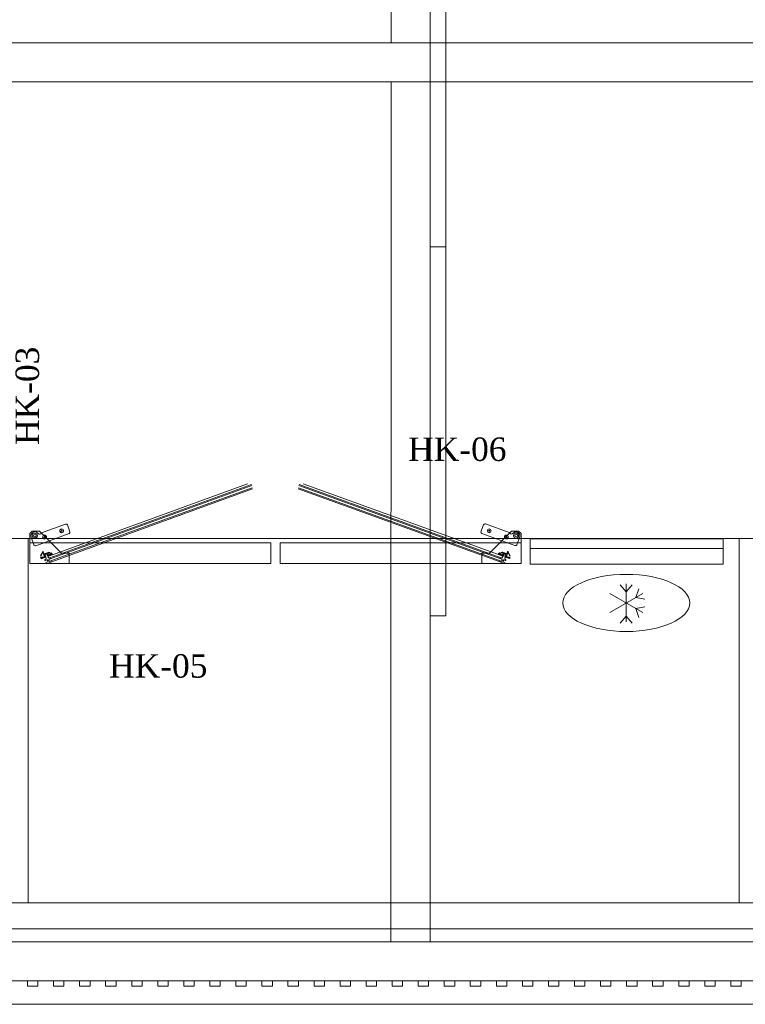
# Model space of a CAD drawing. Header units: millimetres. Extents: x -4432 to 10157, y 0 to 7028.
# Tile 9 of 13: x 1554 to 2947, y 0 to 1891. Entities that reach past the tile are written whole.
import ezdxf

# ---------------------------------------------------------------- set-up
doc = ezdxf.new("R2010")
doc.units = ezdxf.units.MM
doc.layers.add('CIVIL LAYER', color=9, linetype='Continuous', true_color=0x808080)
doc.layers.add('FP & RCP XERF$0$CKD - Kit Text', color=9, linetype='Continuous', lineweight=0, true_color=0x808080)
doc.layers.add('GREY SCALE', color=9, linetype='Continuous', lineweight=0, true_color=0x808080)
doc.styles.add('FP & RCP XERF$0$style12', font='BOOKOSI.TTF')

# ---------------------------------------------------------------- blocks, each defined once
blk = doc.blocks.new('A$C117b6ec8')
at = {"layer": 'FP & RCP XERF$0$CKD - Kit Text', "insert": (715.5, -1580.3), "char_height": 45, "width": 506.843, "attachment_point": 2, "rotation": 90, "style": 'FP & RCP XERF$0$style12'}
blk.add_mtext('HK-03', dxfattribs=at)
at = {"layer": 'FP & RCP XERF$0$CKD - Kit Text', "char_height": 45, "width": 746.576, "attachment_point": 2, "style": 'FP & RCP XERF$0$style12'}
for s, insert in [('HK-06', (1563.5, -1660.4)), ('\\A1;\\pxql;HK-05', (1268.3, -2076.7))]:
    blk.add_mtext(s, dxfattribs=dict(at, insert=insert))
blk = doc.blocks.new('FLOOR PLAN')
at = {"layer": 'GREY SCALE'}
for p, q in [((2265.6, 1847.1), (2266, 3499.6)), ((2340.6, 1847.1), (2341.2, 3499.6)), ((2340.7, 1455), (2340.7, 2164)), ((2370.7, 2164), (2370.7, 1455)), ((829.4, 1847.1), (2340.7, 1847.1)), ((2340.6, 1847.1), (3776.8, 1847)), ((829.4, 1772.1), (2340.7, 1772.1)), ((2265.5, 119.7), (2265.6, 1772.1)), ((2340.5, 119.7), (2340.6, 1772.1)), ((2340.6, 1772.1), (3776.8, 1772)), ((2340.7, 746), (2340.7, 1455)), ((2340.7, 1455), (2370.7, 1455)), ((2370.7, 1455), (2340.7, 1455)), ((2370.7, 1455), (2370.7, 746)), ((1610.8, 857.5), (1997.9, 998.2)), ((1998.6, 996.2), (1611.5, 855.6)), ((1613.6, 852.1), (1999.3, 992.2)), ((1614.3, 850.1), (2000, 990.2)), ((1990.3, 999.7), (1615.7, 863.6)), ((2473.3, 850.2), (2087.5, 990.2)), ((2474, 852.2), (2088.2, 992.2)), ((2088.9, 996.2), (2476.1, 855.7)), ((2476.8, 857.6), (2089.6, 998.2)), ((2097.2, 999.7), (2471.9, 863.7)), ((1572, 904), (1576.9, 908.9)), ((1576.9, 908.9), (1590.7, 908.9)), ((1590.7, 908.9), (1633, 866.6)), ((1640.8, 922.5), (1594.9, 905.8)), ((1636, 910.3), (1630.9, 908.4)), ((1634.4, 906.8), (1632.5, 911.9)), ((1649.2, 907.7), (1644.5, 920.7)), ((2438.3, 907.8), (2443, 920.8)), ((2446.8, 922.6), (2492.6, 905.9)), ((2451.5, 910.4), (2456.6, 908.5)), ((2453.1, 906.9), (2455, 912)), ((2496.8, 909), (2454.5, 866.6)), ((2510.6, 909), (2496.8, 909)), ((2515.6, 904.1), (2510.6, 909)), ((3851.8, 894.6), (1504.4, 894.6)), ((1569, 194.9), (1569, 894.9)), ((1569, 894.9), (2934, 894.9)), ((1572, 846.8), (1572, 904)), ((1574.9, 897.5), (1580.3, 882.7)), ((1584.1, 880.9), (1647.5, 904)), ((1589.1, 903.5), (1587, 905.4)), ((1594.9, 905.8), (1593.3, 903.9)), ((1603.1, 898.3), (1598.1, 896.5)), ((1601.5, 894.9), (1599.7, 900)), ((2503.5, 881), (2440.1, 904.1)), ((2484.4, 898.4), (2489.5, 896.6)), ((2486, 895), (2487.9, 900.1)), ((2492.6, 905.9), (2494.2, 904)), ((2498.4, 903.6), (2500.6, 905.5)), ((2512.6, 897.6), (2507.3, 882.8)), ((2515.6, 846.9), (2515.6, 904.1)), ((2934, 894.9), (2934, 194.9)), ((1572, 886.2), (2034.9, 886.3)), ((1572, 846.8), (1572, 886.2)), ((2034.9, 886.3), (2034.9, 846.9)), ((2052.6, 886.3), (2515.6, 886.3)), ((2052.6, 846.9), (2052.6, 886.3)), ((2515.6, 886.3), (2515.6, 846.9)), ((1597, 869.2), (1592.9, 861.2)), ((1592.9, 861.2), (1593.3, 861)), ((1594, 856.9), (1592.9, 857.9)), ((1592.9, 857.9), (1594.3, 855.9)), ((1593.9, 861.2), (1597.5, 868.2)), ((1594.6, 856.7), (1594, 856.9)), ((1600.4, 860.2), (1594.1, 857.9)), ((1594.1, 857.9), (1594.4, 857.1)), ((1594.3, 855.9), (1602.1, 858.7)), ((1594.4, 857.1), (1602.8, 860.2)), ((1603.2, 859.8), (1594.6, 856.7)), ((1597.5, 868.2), (1600.4, 860.2)), ((1599.5, 865.3), (1598.1, 869.2)), ((1607.4, 868.1), (1599.5, 865.3)), ((1599.8, 864.4), (1605.9, 866.6)), ((1601.3, 860.5), (1599.8, 864.4)), ((1602.5, 861), (1601.3, 860.5)), ((1602.8, 865.6), (1601.6, 861.8)), ((1601.9, 861.5), (1602.5, 861.7)), ((1603.4, 854.9), (1601.9, 854.3)), ((1602.5, 861.7), (1603.2, 859.8)), ((1602.8, 860.2), (1602.5, 861)), ((1602.6, 852.4), (1605.5, 853.4)), ((1606.2, 863.5), (1602.8, 865.6)), ((1605.6, 862.8), (1606.2, 863)), ((1606.2, 860.9), (1605.6, 862.8)), ((1605.9, 866.6), (1607.3, 862.7)), ((1607.3, 862.7), (1606, 862.3)), ((1606, 862.3), (1606.3, 861.4)), ((1614.9, 864.1), (1606.2, 860.9)), ((1606.3, 861.4), (1614.8, 864.5)), ((1606.7, 866.9), (1607.7, 867.3)), ((1608.1, 863), (1606.7, 866.9)), ((1607.9, 860.8), (1615.7, 863.6)), ((1614.5, 865.3), (1608.1, 863)), ((1608.6, 854.5), (1611.5, 855.6)), ((1610.8, 857.5), (1609.2, 857)), ((1609.3, 867.2), (1611.6, 865.9)), ((1612, 866.7), (1609.8, 867.9)), ((1613.6, 852.1), (1609.9, 850.8)), ((1613.9, 867), (1612.9, 866.6)), ((1613.2, 865.8), (1614.2, 866.2)), ((1614.3, 850.1), (1613.6, 852.1)), ((1614.2, 866.2), (1613.9, 867)), ((1614.8, 864.5), (1614.5, 865.3)), ((1615.2, 864.6), (1614.9, 864.1)), ((1615.4, 866.1), (1615.2, 864.6)), ((1615.7, 863.6), (1615.4, 866.1)), ((1633, 866.6), (1647.8, 866.6)), ((1647.8, 866.6), (1647.8, 846.9)), ((2454.5, 866.6), (2439.7, 866.6)), ((2439.7, 866.6), (2439.7, 846.9)), ((2471.9, 863.7), (2472.2, 866.2)), ((2479.7, 860.9), (2471.9, 863.7)), ((2472.2, 866.2), (2472.4, 864.7)), ((2472.4, 864.7), (2472.7, 864.2)), ((2472.7, 864.2), (2481.3, 861)), ((2472.8, 864.6), (2473.1, 865.4)), ((2481.2, 861.5), (2472.8, 864.6)), ((2473.1, 865.4), (2479.4, 863.1)), ((2473.3, 850.2), (2474, 852.2)), ((2473.4, 866.3), (2473.7, 867.1)), ((2474.3, 865.9), (2473.4, 866.3)), ((2473.7, 867.1), (2474.6, 866.7)), ((2474, 852.2), (2477.6, 850.8)), ((2475.5, 866.8), (2477.8, 868)), ((2478.2, 867.3), (2475.9, 866)), ((2479, 854.6), (2476.1, 855.7)), ((2476.8, 857.6), (2478.3, 857.1)), ((2479.4, 863.1), (2480.8, 867)), ((2480.8, 867), (2479.8, 867.4)), ((2480.1, 868.2), (2488, 865.4)), ((2481.7, 866.7), (2480.2, 862.8)), ((2480.2, 862.8), (2481.5, 862.4)), ((2481.5, 862.4), (2481.2, 861.5)), ((2481.3, 863.6), (2484.7, 865.7)), ((2481.3, 861), (2482, 862.9)), ((2482, 862.9), (2481.4, 863.1)), ((2487.7, 864.5), (2481.7, 866.7)), ((2484.9, 852.5), (2482, 853.5)), ((2484.1, 855), (2485.6, 854.4)), ((2485, 861.8), (2484.3, 859.9)), ((2484.3, 859.9), (2493, 856.8)), ((2484.7, 865.7), (2485.9, 861.9)), ((2484.7, 860.3), (2485, 861.1)), ((2493.1, 857.2), (2484.7, 860.3)), ((2485.6, 861.6), (2485, 861.8)), ((2485, 861.1), (2486.3, 860.6)), ((2493.3, 856), (2485.5, 858.8)), ((2486.3, 860.6), (2487.7, 864.5)), ((2490, 868.3), (2487.1, 860.3)), ((2487.1, 860.3), (2493.4, 858)), ((2488, 865.4), (2489.4, 869.3)), ((2493.6, 861.3), (2490, 868.3)), ((2490.5, 869.3), (2494.6, 861.3)), ((2493, 856.8), (2493.5, 857)), ((2493.4, 858), (2493.1, 857.2)), ((2494.6, 858), (2493.3, 856)), ((2493.5, 857), (2494.6, 858)), ((2494.6, 861.3), (2494.3, 861.1)), ((1647.8, 846.9), (1572, 846.8)), ((2034.9, 846.9), (1572, 846.8)), ((1606.9, 849.7), (1603.3, 848.3)), ((1603.3, 848.3), (1604, 846.3)), ((1604, 846.3), (1614.3, 850.1)), ((2515.6, 846.9), (2052.6, 846.9)), ((2439.7, 846.9), (2515.6, 846.9)), ((2483.5, 846.4), (2473.3, 850.2)), ((2480.6, 849.8), (2484.2, 848.4)), ((2484.2, 848.4), (2483.5, 846.4)), ((2717.2, 792.2, -213.9), (2705.5, 805.6, -213.9)), ((2717.2, 807.5, -213.9), (2717.2, 734.3, -213.9)), ((2717.2, 792.2, -213.9), (2728.8, 805.6, -213.9)), ((2735.6, 781.6, -213.9), (2741.4, 798.3, -213.9)), ((2748.8, 789.2, -213.9), (2685.5, 752.6, -213.9)), ((2748.8, 752.6, -213.9), (2685.5, 789.2, -213.9)), ((2735.6, 781.6, -213.9), (2753, 778.1, -213.9)), ((2735.6, 760, -213.9), (2753, 763.4, -213.9)), ((2735.6, 760, -213.9), (2741.4, 743.2, -213.9)), ((2370.7, 746), (2340.7, 746)), ((2717.2, 745.3, -213.9), (2705.5, 732, -213.9)), ((2717.2, 745.3, -213.9), (2728.8, 732, -213.9)), ((3702.9, 194.8), (195, 195)), ((2934, 194.9), (1569, 194.9)), ((754.4, 144.8), (3851.8, 144.8)), ((3776.7, 119.8), (829.4, 119.6)), ((3852.8, 44.8), (45, 45)), ((754.4, 44.6), (3851.8, 44.8)), ((3851.7, 44.8), (754.4, 44.6)), ((1567.8, 34.6), (1567.8, 44.6)), ((1567.8, 44.6), (1587.8, 44.6)), ((1587.8, 44.6), (1587.8, 34.6)), ((1617.8, 34.6), (1617.8, 44.6)), ((1617.8, 44.6), (1637.8, 44.6)), ((1637.8, 44.6), (1637.8, 34.6)), ((1667.8, 34.6), (1667.8, 44.6)), ((1667.8, 44.6), (1687.8, 44.6)), ((1687.8, 44.6), (1687.8, 34.6)), ((1717.8, 34.6), (1717.8, 44.6)), ((1717.8, 44.6), (1737.8, 44.6)), ((1737.8, 44.6), (1737.8, 34.6)), ((1767.8, 34.6), (1767.8, 44.6)), ((1767.8, 44.6), (1787.8, 44.6)), ((1787.8, 44.6), (1787.8, 34.6)), ((1817.8, 34.6), (1817.8, 44.6)), ((1817.8, 44.6), (1837.8, 44.6)), ((1837.8, 44.6), (1837.8, 34.6)), ((1867.8, 34.6), (1867.8, 44.6)), ((1867.8, 44.6), (1887.8, 44.6)), ((1887.8, 44.6), (1887.8, 34.6)), ((1917.8, 34.6), (1917.8, 44.6)), ((1917.8, 44.6), (1937.8, 44.6)), ((1937.8, 44.6), (1937.8, 34.6)), ((1967.8, 34.7), (1967.8, 44.7)), ((1967.8, 44.7), (1987.8, 44.7)), ((1987.8, 44.7), (1987.8, 34.7)), ((2017.8, 34.7), (2017.8, 44.7)), ((2017.8, 44.7), (2037.8, 44.7)), ((2037.8, 44.7), (2037.8, 34.7)), ((2067.8, 34.7), (2067.8, 44.7)), ((2067.8, 44.7), (2087.8, 44.7)), ((2087.8, 44.7), (2087.8, 34.7)), ((2117.8, 34.7), (2117.8, 44.7)), ((2117.8, 44.7), (2137.8, 44.7)), ((2137.8, 44.7), (2137.8, 34.7)), ((2167.8, 34.7), (2167.8, 44.7)), ((2167.8, 44.7), (2187.8, 44.7)), ((2187.8, 44.7), (2187.8, 34.7)), ((2217.8, 34.7), (2217.8, 44.7)), ((2217.8, 44.7), (2237.8, 44.7)), ((2237.8, 44.7), (2237.8, 34.7)), ((2267.8, 34.7), (2267.8, 44.7)), ((2267.8, 44.7), (2287.8, 44.7)), ((2287.8, 44.7), (2287.8, 34.7)), ((2317.8, 34.7), (2317.8, 44.7)), ((2317.8, 44.7), (2337.8, 44.7)), ((2337.8, 44.7), (2337.8, 34.7)), ((2367.8, 34.7), (2367.8, 44.7)), ((2367.8, 44.7), (2387.8, 44.7)), ((2387.8, 44.7), (2387.8, 34.7)), ((2417.8, 34.7), (2417.8, 44.7)), ((2417.8, 44.7), (2437.8, 44.7)), ((2437.8, 44.7), (2437.8, 34.7)), ((2467.8, 34.7), (2467.8, 44.7)), ((2467.8, 44.7), (2487.8, 44.7)), ((2487.8, 44.7), (2487.8, 34.7)), ((2517.8, 34.7), (2517.8, 44.7)), ((2517.8, 44.7), (2537.8, 44.7)), ((2537.8, 44.7), (2537.8, 34.7)), ((2567.8, 34.7), (2567.8, 44.7)), ((2567.8, 44.7), (2587.8, 44.7)), ((2587.8, 44.7), (2587.8, 34.7)), ((2617.8, 34.7), (2617.8, 44.7)), ((2617.8, 44.7), (2637.8, 44.7)), ((2637.8, 44.7), (2637.8, 34.7)), ((2667.8, 34.7), (2667.8, 44.7)), ((2667.8, 44.7), (2687.8, 44.7)), ((2687.8, 44.7), (2687.8, 34.7)), ((2717.8, 34.7), (2717.8, 44.7)), ((2717.8, 44.7), (2737.8, 44.7)), ((2737.8, 44.7), (2737.8, 34.7)), ((2767.8, 34.7), (2767.8, 44.7)), ((2767.8, 44.7), (2787.8, 44.7)), ((2787.8, 44.7), (2787.8, 34.7)), ((2817.8, 34.7), (2817.8, 44.7)), ((2817.8, 44.7), (2837.8, 44.7)), ((2837.8, 44.7), (2837.8, 34.7)), ((2867.8, 34.7), (2867.8, 44.7)), ((2867.8, 44.7), (2887.8, 44.7)), ((2887.8, 44.7), (2887.8, 34.7)), ((2917.8, 34.7), (2917.8, 44.7)), ((2917.8, 44.7), (2937.8, 44.7)), ((2937.8, 44.7), (2937.8, 34.7)), ((1587.8, 34.6), (1567.8, 34.6)), ((1637.8, 34.6), (1617.8, 34.6)), ((1687.8, 34.6), (1667.8, 34.6)), ((1737.8, 34.6), (1717.8, 34.6)), ((1787.8, 34.6), (1767.8, 34.6)), ((1837.8, 34.6), (1817.8, 34.6)), ((1887.8, 34.6), (1867.8, 34.6)), ((1937.8, 34.6), (1917.8, 34.6)), ((1987.8, 34.7), (1967.8, 34.7)), ((2037.8, 34.7), (2017.8, 34.7)), ((2087.8, 34.7), (2067.8, 34.7)), ((2137.8, 34.7), (2117.8, 34.7)), ((2187.8, 34.7), (2167.8, 34.7)), ((2237.8, 34.7), (2217.8, 34.7)), ((2287.8, 34.7), (2267.8, 34.7)), ((2337.8, 34.7), (2317.8, 34.7)), ((2387.8, 34.7), (2367.8, 34.7)), ((2437.8, 34.7), (2417.8, 34.7)), ((2487.8, 34.7), (2467.8, 34.7)), ((2537.8, 34.7), (2517.8, 34.7)), ((2587.8, 34.7), (2567.8, 34.7)), ((2637.8, 34.7), (2617.8, 34.7)), ((2687.8, 34.7), (2667.8, 34.7)), ((2737.8, 34.7), (2717.8, 34.7)), ((2787.8, 34.7), (2767.8, 34.7)), ((2837.8, 34.7), (2817.8, 34.7)), ((2887.8, 34.7), (2867.8, 34.7)), ((2937.8, 34.7), (2917.8, 34.7)), ((3897.8, -0.2), (0, 0))]:
    blk.add_line(p, q, dxfattribs=at)
for centre, radius in [((1633.5, 909.4), 3.69), ((2454.1, 909.4), 3.69), ((1581.8, 900), 4.92), ((1581.8, 900), 2.46), ((1600.6, 897.4), 3.69), ((2486.9, 897.5), 3.69), ((2505.7, 900.1), 4.92), ((2505.7, 900.1), 2.46)]:
    blk.add_circle(centre, radius, dxfattribs=at)
for centre, radius, start, end in [((1641.8, 919.7), 2.95, 19.9585, 109.9585), ((2445.8, 919.8), 2.95, 70.0542, 160.0542), ((1581.8, 900), 7.39, 46.0743, 199.9585), ((1591, 905.8), 2.95, 229.9585, 319.9585), ((1646.5, 906.7), 2.95, 289.9585, 19.9585), ((2441.1, 906.8), 2.95, 160.0542, 250.0542), ((2496.5, 905.9), 2.95, 220.0542, 310.0542), ((2505.7, 900.1), 7.39, 340.0542, 133.9384), ((1583, 883.7), 2.95, 199.9585, 289.9585), ((2504.5, 883.8), 2.95, 250.0542, 340.0542), ((1593.5, 861.4), 0.492, 242.8893, 332.8893), ((1597.6, 869), 0.591, 19.9585, 152.8893), ((1602.3, 853.4), 1.03, 109.9585, 289.9585), ((1601.8, 861.7), 0.246, 162.3006, 289.9585), ((1600.7, 856), 2.98, 337.3297, 62.5874), ((1604.2, 850.8), 2.98, 337.3297, 62.5874), ((1606.1, 863.3), 0.246, 289.9585, 57.6164), ((1608.4, 865.4), 2.86, 61.3623, 109.9585), ((1610.6, 859.6), 2.98, 157.3297, 242.5874), ((1608.4, 865.4), 1.97, 61.3623, 109.9585), ((1611.3, 853.4), 2.98, 157.3297, 242.5874), ((1611.1, 856.6), 1.03, 289.9585, 109.9585), ((1612.5, 867.7), 1.97, 241.3623, 289.9585), ((1612.5, 867.7), 1.08, 241.3623, 289.9585), ((2475, 867.8), 1.97, 250.0542, 298.6504), ((2475, 867.8), 1.08, 250.0542, 298.6504), ((2476.4, 856.7), 1.03, 70.0542, 250.0542), ((2476.2, 853.5), 2.98, 297.4254, 22.6831), ((2479.1, 865.5), 2.86, 70.0542, 118.6504), ((2479.1, 865.5), 1.97, 70.0542, 118.6504), ((2476.9, 859.7), 2.98, 297.4254, 22.6831), ((2483.4, 850.9), 2.98, 117.4254, 202.6831), ((2481.5, 863.4), 0.246, 122.3963, 250.0542), ((2486.8, 856.1), 2.98, 117.4254, 202.6831), ((2485.3, 853.5), 1.03, 250.0542, 70.0542), ((2485.7, 861.8), 0.246, 250.0542, 17.7121), ((2490, 869.1), 0.591, 27.1235, 160.0542), ((2494, 861.5), 0.492, 207.1235, 297.1235)]:
    blk.add_arc(centre, radius, start, end, dxfattribs=at)
blk.add_ellipse((2717.2, 770.9, -213.9), major_axis=(121.9, 0), ratio=0.45, dxfattribs=at)
for points in [[(2903.2, 845.3, 578.5), (2903.2, 894, 578.5), (2532.5, 894, 578.5), (2532.5, 845.3, 578.5)], [(2903.2, 894, 456.6), (2903.2, 894, 36), (2532.5, 894, 36), (2532.5, 894, 456.6)], [(2903.2, 894, 36), (2903.2, 845.3, 36), (2532.5, 845.3, 36), (2532.5, 894, 36)], [(2532.5, 894, 456.6), (2903.2, 894, 456.6), (2903.2, 875.7, 456.6), (2532.5, 875.7, 456.6)], [(2532.5, 894, 578.5), (2903.2, 894, 578.5), (2903.2, 894, 560.3), (2532.5, 894, 560.3)], [(2903.2, 894, 560.3), (2903.2, 875.7, 560.3), (2532.5, 875.7, 560.3), (2532.5, 894, 560.3)], [(2903.2, 875.7, 456.6), (2903.2, 875.7, 560.3), (2532.5, 875.7, 560.3), (2532.5, 875.7, 456.6)], [(2903.2, 845.3, 36), (2903.2, 845.3, 578.5), (2532.5, 845.3, 578.5), (2532.5, 845.3, 36)]]:
    blk.add_3dface(points, dxfattribs=at)
for points, invisible_edges in [([(2532.5, 875.7, 456.6), (2532.5, 894, 456.6), (2532.5, 894, 36), (2532.5, 845.3, 36)], 8), ([(2532.5, 845.3, 578.5), (2532.5, 875.7, 560.3), (2532.5, 894, 560.3), (2532.5, 894, 578.5)], 1), ([(2903.2, 875.7, 456.6), (2903.2, 894, 456.6), (2903.2, 894, 36), (2903.2, 845.3, 36)], 8), ([(2903.2, 845.3, 578.5), (2903.2, 875.7, 560.3), (2903.2, 894, 560.3), (2903.2, 894, 578.5)], 1), ([(2532.5, 875.7, 560.3), (2532.5, 845.3, 578.5), (2532.5, 845.3, 36), (2532.5, 875.7, 456.6)], 5), ([(2903.2, 875.7, 560.3), (2903.2, 845.3, 578.5), (2903.2, 845.3, 36), (2903.2, 875.7, 456.6)], 5)]:
    blk.add_3dface(points, dxfattribs=dict(at, invisible_edges=invisible_edges))
at = {"color": 6}
blk.add_blockref('A$C117b6ec8', (829.4, 2749.1), dxfattribs=at)

msp = doc.modelspace()

# ---------------------------------------------------------------- block references
at = {"layer": 'CIVIL LAYER'}
msp.add_blockref('FLOOR PLAN', (1.5, 0), dxfattribs=at)

doc.saveas('drawing.dxf')
